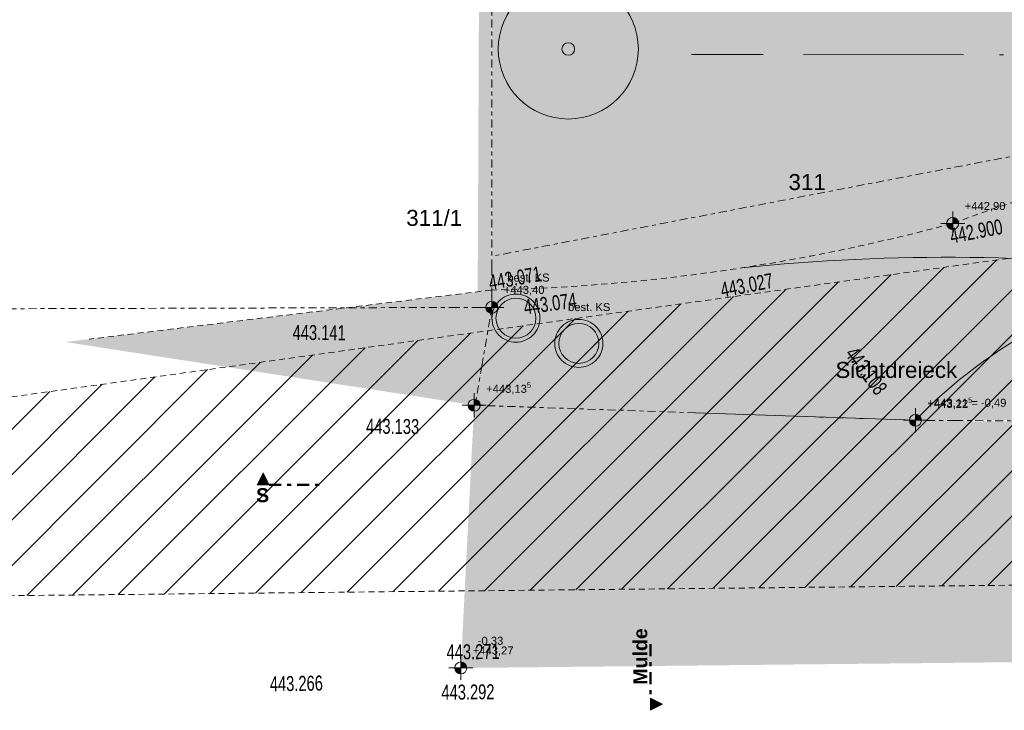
# Model space of a CAD drawing. Header units: metres. Extents: x -167 to 338, y -186 to 508.
# Tile 5 of 256: x -9 to 15, y 3 to 20. Entities that reach past the tile are written whole.
import ezdxf

# ---------------------------------------------------------------- set-up
doc = ezdxf.new("R2010")
doc.units = ezdxf.units.M
doc.header["$MEASUREMENT"] = 0
for name, pattern in [('LINE_LT_20', [11, 2, -0.9, 0.1, -0.9, 4, -1, 2, -0.1]), ('Raster', [0.4, 0.2, -0.1, 0, -0.1]), ('Schnittlinie', [0.6, 0.3, -0.15, 0, -0.15]), ('Strichlinie eng', [0.23, 0.15, -0.08]), ('Untersicht', [0.2, 0.15, -0.05])]:
    doc.linetypes.add(name, pattern=pattern)
for name, color, linetype in [('10 Wand außen', 7, 'Continuous'), ('50 Staffage', 7, 'Continuous'), ('60 Gelände 2D Übersicht', 7, 'Continuous'), ('60 Grenzen', 7, 'Continuous'), ('70 Kanal', 7, 'Continuous'), ('94 Genehmigungsplanung Bemaßung', 7, 'Continuous'), ('98 Schnitt Marker', 7, 'Continuous'), ('Beschriftung-Punkte', 7, 'Continuous'), ('PB-L-Baugrenze', 7, 'Continuous')]:
    doc.layers.add(name, color=color, linetype=linetype)
doc.styles.add('ERSTELLTER_STIL_1', font='arial.ttf')
doc.styles.add('ERSTELLTER_STIL_2', font='arial.ttf')
doc.styles.add('ERSTELLTER_STIL_7', font='arial.ttf', dxfattribs={"width": 0.7})
doc.dimstyles.new('ERSTELLTER_STIL__1', dxfattribs={"dimtxt": 0.25, "dimasz": 0.19, "dimexe": 0.18, "dimexo": 0.1, "dimgap": 0, "dimtad": 1, "dimtih": 1, "dimtoh": 1, "dimzin": 0, "dimdsep": 46, "dimtxsty": 'ERSTELLTER_STIL_1', "dimblk": 'ARROWHEAD_6', "dimblk1": 'ARROWHEAD_6', "dimblk2": 'ARROWHEAD_6', "dimcen": 0.09, "dimclrd": 7, "dimclre": 7, "dimclrt": 7, "dimazin": 0, "dimtfac": 1, "dimtdec": 4, "dimtmove": 0, "dimatfit": 3, "dimfxl": 1, "dimtolj": 1, "dimtzin": 0, "dimarcsym": 0})

# ---------------------------------------------------------------- blocks, each defined once
blk = doc.blocks.new('Standard-Rastermarker_3')
at = {"layer": '60 Grenzen', "color": 7, "linetype": 'Raster', "lineweight": 13}
for p, q in [((1, 0), (0, 0)), ((1, 0), (34.933, 0)), ((34.933, 0), (35.933, 0))]:
    blk.add_line(p, q, dxfattribs=at)
blk = doc.blocks.new('Standard-Rastermarker_7')
at = {"layer": '60 Grenzen', "color": 8, "linetype": 'Raster', "lineweight": 18}
for p, q in [((1, 0), (32.077, 0)), ((32.077, 0), (33.077, 0))]:
    blk.add_line(p, q, dxfattribs=at)
blk = doc.blocks.new('Standard-Rastermarker_140')
at = {"layer": '60 Grenzen', "color": 7, "linetype": 'Raster', "lineweight": 13}
for p, q in [((1, 0), (0, 0)), ((1, 0), (20.986, 0)), ((20.986, 0), (21.986, 0))]:
    blk.add_line(p, q, dxfattribs=at)
blk = doc.blocks.new('Standard-Rastermarker_142')
at = {"layer": '60 Grenzen', "color": 7, "linetype": 'Raster', "lineweight": 13}
for p, q in [((1, 0), (0, 0)), ((1, 0), (11.394, 0)), ((11.394, 0), (12.394, 0))]:
    blk.add_line(p, q, dxfattribs=at)
blk = doc.blocks.new('Standard-Rastermarker_148')
at = {"layer": '60 Grenzen', "color": 7, "linetype": 'Raster', "lineweight": 13}
for p, q in [((1, 0), (0, 0)), ((1, 0), (10.005, 0)), ((10.005, 0), (11.005, 0))]:
    blk.add_line(p, q, dxfattribs=at)
blk = doc.blocks.new('Standard-Rastermarker_149')
at = {"layer": '60 Grenzen', "color": 7, "linetype": 'Raster', "lineweight": 13}
for p, q in [((1, 0), (0, 0)), ((1, 0), (1.483, 0)), ((1.483, 0), (2.483, 0))]:
    blk.add_line(p, q, dxfattribs=at)
blk = doc.blocks.new('Laubbäume 27')
at = {"layer": '50 Staffage', "linetype": 'Continuous', "lineweight": 0, "true_color": 0x273322}
blk.add_hatch(color=250, dxfattribs=at).paths.add_polyline_path([(1.75, 0, 1), (-1.75, 0, 1)])
at = {"layer": '50 Staffage', "color": 7, "linetype": 'Continuous', "lineweight": 13, "flags": 128}
blk.add_lwpolyline([(1.75, 0, 1), (-1.75, 0, 1)], format="xyb", close=True, dxfattribs=at)
at = {"layer": '50 Staffage', "color": 7, "linetype": 'Continuous', "lineweight": 13}
blk.add_circle((0, 0), 0.158, dxfattribs=at)
blk = doc.blocks.new('*D487', base_point=(27236.132, 33357.279))
at = {"layer": '94 Genehmigungsplanung Bemaßung', "color": 7, "linetype": 'Continuous', "lineweight": 13}
for p, q in [((2.192, 25.599), (2.342, 25.599)), ((2.442, 25.699), (2.242, 25.499)), ((2.342, 25.412), (2.342, 25.787)), ((2.342, 25.599), (17.341, 25.599)), ((17.441, 25.699), (17.241, 25.499)), ((17.341, 25.412), (17.341, 25.787))]:
    blk.add_line(p, q, dxfattribs=at)
at = {"layer": '94 Genehmigungsplanung Bemaßung', "color": 7, "lineweight": 13, "char_height": 0.25, "attachment_point": 7, "style": 'ERSTELLTER_STIL_1'}
for s, insert in [('\\A1;{\\pql;\\fArial|b0|i0|c0|p0;\\W1.000000;15,00}', (9.222, 25.649)), ('\\A1;{\\pql;\\fArial|b0|i0|c0|p0;\\W1.000000;41}', (16.86, 25.649))]:
    blk.add_mtext(s, dxfattribs=dict(at, insert=insert))
blk = doc.blocks.new('ARROWHEAD_6')
at = {"color": 0, "linetype": 'Continuous', "lineweight": 0}
for p, q in [((0, 0), (-1, 0)), ((-0.5, -0.5), (0.5, 0.5))]:
    blk.add_line(p, q, dxfattribs=at)

msp = doc.modelspace()

# ---------------------------------------------------------------- hatches: boundary and pattern name
at = {"linetype": 'Continuous', "lineweight": 18}
msp.add_hatch(color=255, dxfattribs=at).paths.add_polyline_path([(1.566, 4.049), (1.9, 10.618), (12.926, 10.242, 0.005342), (25.31, 10.162), (55.573, 10.262), (69.016, 10.286), (94.155, 10.366), (156.733, 10.348), (157.551, 4.46), (25.529, 4.3)])
at = {"layer": '60 Gelände 2D Übersicht', "linetype": 'Continuous', "lineweight": 18, "true_color": 0x6d7e00}
h = msp.add_hatch(color=66, dxfattribs=at)
h.paths.add_polyline_path([(2.318, 59.511), (2.342, 13.065), (6.996, 12.563), (17.353, 12.574), (17.341, 24.626), (15.341, 24.626), (15.341, 30.467), (17.341, 30.467), (17.341, 44)])
h.paths.add_polyline_path([(5.385, 43.18), (8.885, 43.18), (8.885, 28.18), (5.385, 28.18)], flags=0)
at = {"layer": '60 Gelände 2D Übersicht', "linetype": 'Continuous', "lineweight": 18}
msp.add_hatch(color=8, dxfattribs=at).paths.add_polyline_path([(1.989, 13.455), (2.141, 48.487), (2.342, 48.487), (2.326, 13.496)])
at = {"layer": '60 Gelände 2D Übersicht', "linetype": 'Continuous', "lineweight": 0, "true_color": 0xebebeb}
msp.add_hatch(color=7, dxfattribs=at).paths.add_polyline_path([(17.341, 12.385), (17.35, 16.28), (17.341, 24.626), (15.341, 24.626), (15.341, 30.467), (17.341, 30.467), (17.341, 28.18), (38.147, 28.18), (38.147, 25.18), (40.147, 25.18), (40.147, 19.345), (38.093, 13.721), (38.061, 11.493, 0.186662), (39.151, 10.29), (14.501, 10.243, 0.216802)])
at = {"layer": '60 Gelände 2D Übersicht', "linetype": 'Continuous', "lineweight": 0, "true_color": 0xd4d4d4}
msp.add_hatch(color=254, dxfattribs=at).paths.add_polyline_path([(24.48, 17.29), (45.89, 17.604), (66.631, 17.65), (86.51, 17.756), (130.066, 17.893), (155.986, 17.994), (156.42, 15.11), (130.031, 15.097), (86.718, 14.908), (66.75, 14.818), (46.03, 14.737), (25.123, 14.335), (19.98, 13.915, 0.086004), (15.935, 12.537, 0.076037), (12.926, 10.242), (1.9, 10.618), (-8.313, 12.198), (2.326, 13.496, 0.033796), (8.861, 14.091, 0.026308), (13.858, 15.162, -0.040124), (18.898, 16.631, -0.042972)])
at = {"layer": '60 Gelände 2D Übersicht', "linetype": 'Continuous', "lineweight": 18}
h = msp.add_hatch(dxfattribs=at)
h.set_pattern_fill('nicht_unterkellert_0001', color=8, style=0, pattern_type=2)
h.set_pattern_definition([(45, (27236.1321, 33357.27905), (-0.565685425, 0.565685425), [])])
h.paths.add_polyline_path([(21.681, 6.185), (21.688, 15.185), (-48.312, 5.452)])
at = {"layer": '60 Gelände 2D Übersicht', "linetype": 'Continuous', "lineweight": 18, "true_color": 0x6d7e00}
msp.add_hatch(color=66, dxfattribs=at).paths.add_polyline_path([(15.935, 12.537), (17.341, 12.385, -0.216802), (14.501, 10.243), (12.926, 10.242, -0.076037)])
at = {"layer": '94 Genehmigungsplanung Bemaßung', "linetype": 'Continuous', "lineweight": 13}
for points in [[(13.858, 15.162), (14.008, 15.162), (13.997, 15.219), (13.964, 15.268), (13.916, 15.3), (13.858, 15.312)], [(13.858, 15.162), (13.708, 15.162), (13.72, 15.104), (13.752, 15.056), (13.801, 15.023), (13.858, 15.012)], [(2.342, 13.065), (2.192, 13.065), (2.203, 13.008), (2.236, 12.959), (2.285, 12.927), (2.342, 12.915)], [(2.342, 13.065), (2.492, 13.065), (2.48, 13.123), (2.448, 13.172), (2.399, 13.204), (2.342, 13.215)], [(1.9, 10.618), (1.75, 10.618), (1.761, 10.561), (1.794, 10.512), (1.842, 10.48), (1.9, 10.468)], [(1.9, 10.618), (2.05, 10.618), (2.038, 10.676), (2.006, 10.724), (1.957, 10.757), (1.9, 10.768)], [(12.926, 10.242), (13.076, 10.242), (13.065, 10.299), (13.032, 10.348), (12.984, 10.381), (12.926, 10.392)], [(12.926, 10.242), (13.076, 10.242), (13.065, 10.299), (13.032, 10.348), (12.984, 10.381), (12.926, 10.392)], [(12.926, 10.242), (12.776, 10.242), (12.788, 10.185), (12.82, 10.136), (12.869, 10.103), (12.926, 10.092)], [(12.926, 10.242), (12.776, 10.242), (12.788, 10.185), (12.82, 10.136), (12.869, 10.103), (12.926, 10.092)], [(1.566, 4.049), (1.716, 4.049), (1.704, 4.106), (1.672, 4.155), (1.623, 4.187), (1.566, 4.199)], [(1.566, 4.049), (1.716, 4.049), (1.704, 4.106), (1.672, 4.155), (1.623, 4.187), (1.566, 4.199)], [(1.566, 4.049), (1.416, 4.049), (1.427, 3.991), (1.46, 3.943), (1.508, 3.91), (1.566, 3.899)], [(1.566, 4.049), (1.416, 4.049), (1.427, 3.991), (1.46, 3.943), (1.508, 3.91), (1.566, 3.899)]]:
    msp.add_hatch(color=7, dxfattribs=at).paths.add_polyline_path(points)
at = {"layer": '98 Schnitt Marker', "linetype": 'Continuous', "lineweight": 0, "true_color": 0x000000}
for points in [[(-3.518, 8.624), (-3.218, 8.624), (-3.368, 8.924)], [(6.304, 2.991), (6.604, 3.141), (6.304, 3.291)]]:
    msp.add_hatch(color=18, dxfattribs=at).paths.add_polyline_path(points)

# ---------------------------------------------------------------- linework, layer by layer
at = {"layer": '60 Gelände 2D Übersicht', "color": 7, "linetype": 'Untersicht', "lineweight": 13, "flags": 128}
msp.add_lwpolyline([(21.681, 6.185), (21.688, 15.185), (-48.312, 5.452)], close=True, dxfattribs=at)
at = {"layer": '70 Kanal', "color": 2, "linetype": 'Strichlinie eng', "lineweight": 18, "true_color": 0xf5f500}
msp.add_line((2.326, 13.496), (-7.715, 12.271), dxfattribs=at)
at = {"layer": '70 Kanal', "color": 1, "linetype": 'Continuous', "lineweight": 18, "true_color": 0xf50000}
msp.add_line((12.926, 10.242), (7.427, 10.43), dxfattribs=at)
at = {"layer": '70 Kanal', "color": 7, "linetype": 'Continuous', "lineweight": 13, "flags": 128}
for points in [[(2.345, 12.795, 0.414214), (2.945, 12.195, 0.414214), (3.545, 12.795, 0.414214), (2.945, 13.395, 0.414214)], [(2.445, 12.795, -1), (3.445, 12.795, -1)], [(3.916, 12.164, 0.414214), (4.516, 11.564, 0.414214), (5.116, 12.164, 0.414214), (4.516, 12.764, 0.414214)], [(4.016, 12.164, -1), (5.016, 12.164, -1)]]:
    msp.add_lwpolyline(points, format="xyb", close=True, dxfattribs=at)
at = {"layer": '70 Kanal', "color": 2, "linetype": 'Strichlinie eng', "lineweight": 18, "true_color": 0xf5f500}
for centre, radius, start, end in [((25.518, -15.454), 32.761, 92.1851, 110.8492), ((1.147, 62.403), 48.921, 271.3813, 285.0596)]:
    msp.add_arc(centre, radius, start, end, dxfattribs=at)
at = {"layer": '70 Kanal', "color": 1, "linetype": 'Continuous', "lineweight": 18, "true_color": 0xf50000}
for centre, radius, start, end in [((13.704, -34.883), 49.2, 82.6714, 95.9759), ((21.918, 1.585), 12.482, 99.5498, 136.0835)]:
    msp.add_arc(centre, radius, start, end, dxfattribs=at)
at = {"layer": '94 Genehmigungsplanung Bemaßung', "color": 7, "linetype": 'Continuous', "lineweight": 13}
for p, q in [((13.858, 14.862), (13.858, 15.462)), ((13.558, 15.162), (14.158, 15.162)), ((2.342, 12.765), (2.342, 13.365)), ((2.042, 13.065), (2.642, 13.065)), ((1.9, 10.318), (1.9, 10.918)), ((1.6, 10.618), (2.2, 10.618)), ((12.926, 9.942), (12.926, 10.542)), ((12.926, 9.942), (12.926, 10.542)), ((12.626, 10.242), (13.226, 10.242)), ((12.626, 10.242), (13.226, 10.242)), ((1.566, 3.749), (1.566, 4.349)), ((1.566, 3.749), (1.566, 4.349)), ((1.266, 4.049), (1.866, 4.049)), ((1.266, 4.049), (1.866, 4.049))]:
    msp.add_line(p, q, dxfattribs=at)
for centre in [(13.858, 15.162), (2.342, 13.065), (1.9, 10.618), (12.926, 10.242), (12.926, 10.242), (1.566, 4.049), (1.566, 4.049)]:
    msp.add_circle(centre, 0.15, dxfattribs=at)
at = {"layer": '98 Schnitt Marker', "color": 7, "linetype": 'Schnittlinie', "lineweight": 50}
for p, q in [((-3.218, 8.624), (-1.868, 8.624)), ((6.304, 4.641), (6.304, 3.291))]:
    msp.add_line(p, q, dxfattribs=at)
at = {"layer": '98 Schnitt Marker', "color": 7, "linetype": 'Continuous', "lineweight": 13, "flags": 128}
for points in [[(-3.518, 8.624), (-3.218, 8.624), (-3.368, 8.924)], [(6.304, 2.991), (6.304, 3.291), (6.604, 3.141)]]:
    msp.add_lwpolyline(points, close=True, dxfattribs=at)
at = {"layer": 'PB-L-Baugrenze', "color": 5, "linetype": 'LINE_LT_20', "lineweight": 18, "flags": 128}
msp.add_lwpolyline([(104.525, 24.013), (101.717, 23.996), (95.074, 19.287), (7.334, 19.389)], dxfattribs=at)

# ---------------------------------------------------------------- block references
at = {"layer": '50 Staffage', "color": 7, "linetype": 'Continuous', "lineweight": 18}
msp.add_blockref('Laubbäume 27', (4.253, 19.524), dxfattribs=at)
at = {"layer": '60 Grenzen', "color": 7, "linetype": 'Continuous', "lineweight": 18}
for name, p, rotation in [('Standard-Rastermarker_3', (2.342, 13.065), 90.00000000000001), ('Standard-Rastermarker_140', (23.922, 18.494), 190.8882348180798), ('Standard-Rastermarker_7', (-30.735, 12.97), 0.1648489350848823), ('Standard-Rastermarker_149', (1.928, 10.617), 80.39647819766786), ('Standard-Rastermarker_148', (12.926, 10.242), 178.0466202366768), ('Standard-Rastermarker_142', (12.917, 10.242), 359.6276924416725)]:
    msp.add_blockref(name, p, dxfattribs=dict(at, rotation=rotation))

# ---------------------------------------------------------------- texts
at = {"layer": '10 Wand außen', "color": 7, "linetype": 'Continuous', "lineweight": 13, "attachment_point": 1, "style": 'ERSTELLTER_STIL_1'}
for s, insert, char_height in [('\\A1;{\\pql;\\fArial|b0|i0|c0|p0;\\W1.000000;311}', (9.754, 16.398), 0.4), ('\\A1;{\\pql;\\fArial|b0|i0|c0|p0;\\W1.000000;311/1}', (0.204, 15.502), 0.4), ('\\A1;{\\pql;\\fArial|b0|i0|c0|p0;\\W1.000000;best. KS}', (2.729, 13.91), 0.2), ('\\A1;{\\pql;\\fArial|b0|i0|c0|p0;\\W1.000000;best. KS}', (4.247, 13.172), 0.2)]:
    msp.add_mtext(s, dxfattribs=dict(at, insert=insert, char_height=char_height))
at = {"layer": '60 Gelände 2D Übersicht', "color": 7, "linetype": 'Continuous', "lineweight": 13, "insert": (10.926, 11.7), "char_height": 0.4, "attachment_point": 1, "style": 'ERSTELLTER_STIL_1'}
msp.add_mtext('\\A1;{\\pql;\\fArial|b0|i0|c0|p0;\\W1.000000;Sichtdreieck}', dxfattribs=at)
at = {"layer": '94 Genehmigungsplanung Bemaßung', "color": 7, "lineweight": 13, "char_height": 0.2, "attachment_point": 7, "style": 'ERSTELLTER_STIL_1'}
for s, insert in [('\\A1;{\\pql;\\fArial|b0|i0|c0|p0;\\W1.000000;+442,90}', (14.158, 15.462)), ('\\A1;{\\pql;\\fArial|b0|i0|c0|p0;\\W1.000000;+443,40}', (2.642, 13.365)), ('\\A1;{\\pql;\\fArial|b0|i0|c0|p0;\\W1.000000;+443,13\\fArial|b0|i0|c0|p0;\\W1.000000;\\A1{\\H.66x;\\S5^  ;}}', (2.2, 10.87)), ('\\A1;{\\pql;\\fArial|b0|i0|c0|p0;\\W1.000000;+443,22\\fArial|b0|i0|c0|p0;\\W1.000000;\\A1{\\H.66x;\\S5^  ;}}', (13.226, 10.494)), ('\\A1;{\\pql;\\fArial|b0|i0|c0|p0;\\W1.000000;+443,11 = -0,49}', (13.226, 10.542)), ('\\A1;{\\pql;\\fArial|b0|i0|c0|p0;\\W1.000000;-0,33}', (1.991, 4.592)), ('\\A1;{\\pql;\\fArial|b0|i0|c0|p0;\\W1.000000;+443,27}', (1.866, 4.349))]:
    msp.add_mtext(s, dxfattribs=dict(at, insert=insert))
at = {"layer": '98 Schnitt Marker', "color": 7, "lineweight": 13, "insert": (-3.547, 8.189), "char_height": 0.35, "attachment_point": 7, "style": 'ERSTELLTER_STIL_2'}
msp.add_mtext('\\A1;{\\pql;\\pt0;\\fArial|b1|i0|c0|p0;\\W1.000000;S}', dxfattribs=at)
at = {"layer": '98 Schnitt Marker', "color": 7, "lineweight": 13, "insert": (6.23, 5.043), "char_height": 0.35, "attachment_point": 9, "rotation": 90, "style": 'ERSTELLTER_STIL_2'}
msp.add_mtext('\\A1;{\\pqr;\\pt0;\\fArial|b1|i0|c0|p0;\\W1.000000;Mulde}', dxfattribs=at)
at = {"layer": 'Beschriftung-Punkte', "color": 30, "linetype": 'Continuous', "lineweight": 18, "true_color": 0xff7300, "char_height": 0.375, "attachment_point": 1, "style": 'ERSTELLTER_STIL_7'}
for s, insert, rotation in [('\\A1;{\\pql;\\fArial|b0|i0|c0|p0;\\W0.700000; 442.900 }', (13.658, 15.008), 10.8882), ('\\A1;{\\pql;\\fArial|b0|i0|c0|p0;\\W0.700000; 443.071 }', (2.135, 13.846), 10.1574), ('\\A1;{\\pql;\\fArial|b0|i0|c0|p0;\\W0.700000; 443.027 }', (7.926, 13.659), 10.8882), ('\\A1;{\\pql;\\fArial|b0|i0|c0|p0;\\W0.700000; 443.074 }', (3.015, 13.24), 7.916), ('\\A1;{\\pql;\\fArial|b0|i0|c0|p0;\\W0.700000; 443.141 }', (-2.735, 12.628), 359.5596), ('\\A1;{\\pql;\\fArial|b0|i0|c0|p0;\\W0.700000; 443.108 }', (11.385, 12.201), 307.1574), ('\\A1;{\\pql;\\fArial|b0|i0|c0|p0;\\W0.700000; 443.133 }', (-0.9, 10.283), 359.5596), ('\\A1;{\\pql;\\fArial|b0|i0|c0|p0;\\W0.700000; 443.271 }', (1.108, 4.635), 0.6002), ('\\A1;{\\pql;\\fArial|b0|i0|c0|p0;\\W0.700000; 443.266 }', (-3.31, 3.837), 0.966), ('\\A1;{\\pql;\\fArial|b0|i0|c0|p0;\\W0.700000; 443.292 }', (0.979, 3.628), 0.6002)]:
    msp.add_mtext(s, dxfattribs=dict(at, insert=insert, rotation=rotation))

# ---------------------------------------------------------------- dimensions: what is measured, and where the dimension line sits
at = {"layer": '94 Genehmigungsplanung Bemaßung', "color": 7, "linetype": 'Continuous', "lineweight": 13}
dim = msp.add_linear_dim(base=(17.341, 25.599), p1=(2.342, 13.065), p2=(17.341, 28.18), dimstyle='ERSTELLTER_STIL__1', dxfattribs=at)
dim.commit()
dim.dimension.update_dxf_attribs({"geometry": '*D487', "text_midpoint": (9.641, 25.774), "dimtype": 160})

doc.saveas('drawing.dxf')
